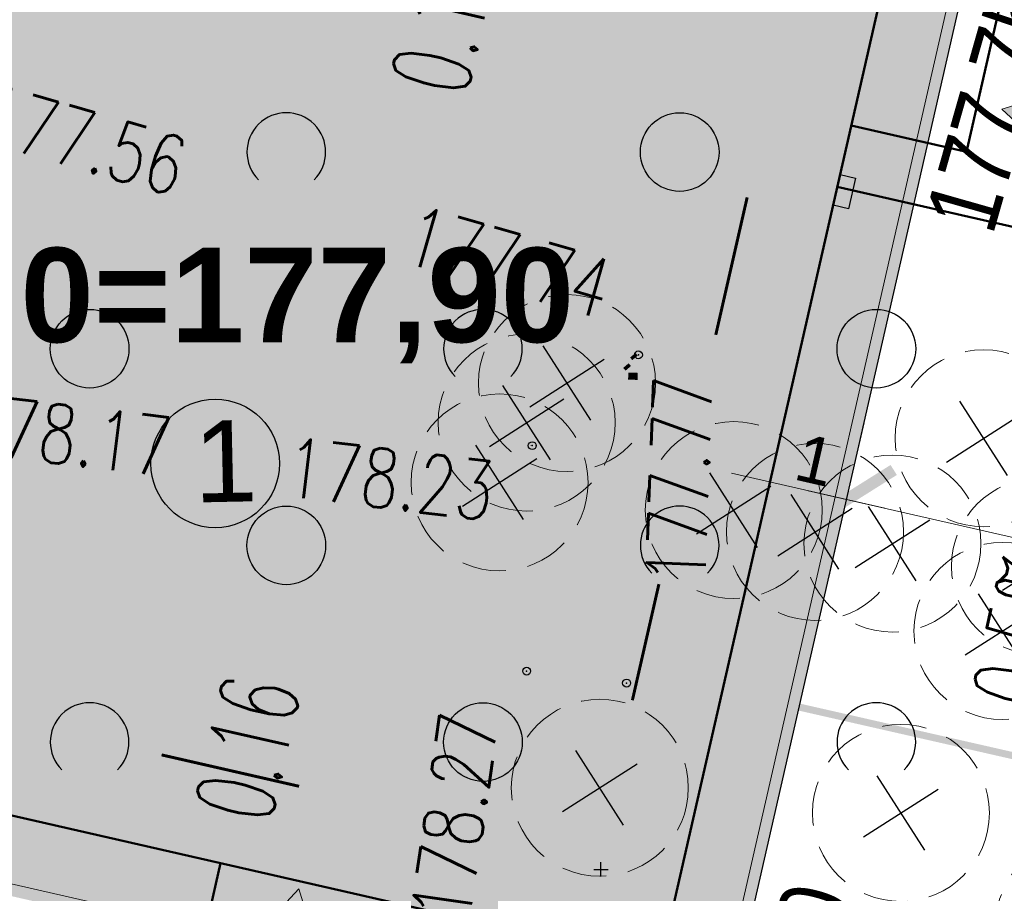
# Model space of a CAD drawing. Header units: metres. Extents: x 964 to 7125, y -212 to 9570.
# Tile 100 of 185: x 1948 to 1960, y 245 to 256. Entities that reach past the tile are written whole.
import ezdxf
from ezdxf import colors
from ezdxf.entities.mleader import LeaderData, LeaderLine
from ezdxf.enums import TextEntityAlignment as Align
from ezdxf.math import Vec2, Vec3

# ---------------------------------------------------------------- set-up
doc = ezdxf.new("R2010")
doc.units = ezdxf.units.M
for name, pattern in [('0', [0]), ('3820', [1.75, 1.25, -0.5]), ('CIĄGłA', [0]), ('DASHED', [0.75, 0.5, -0.25]), ('HIDDEN', [0.375, 0.25, -0.125])]:
    doc.linetypes.add(name, pattern=pattern)
for name, color, linetype, lineweight in [('- AGP-1_OPISY', 7, 'Continuous', 13), ('AGP1_BUDYNKI', 7, 'Continuous', 50), ('AGP1_HATCH', 7, 'Continuous', 5), ('AGP1_koncepcja', 6, 'Continuous', 50), ('AGP1_KRAWEZNIKI GRUBOŚCI', 7, 'Continuous', 15), ('AGP1_KRAWEZNIKI NOWE', 7, 'Continuous', 30), ('AGP1_OPISY', 7, 'Continuous', 13), ('AGP1_WYMIARY', 7, 'Continuous', 15), ('AGP1_ZIELEN', 1, 'Continuous', 15), ('IS', 7, 'Continuous', 15), ('IS-G', 40, 'Continuous', 50), ('IS-G-armatura', 40, 'Continuous', 30), ('IS-G-opis', 46, 'Continuous', 30), ('IS-KD-czysta', 92, 'Continuous', 50), ('IS-KD-opis', 96, 'Continuous', 30), ('IS-KD-opis-rzedne', 96, 'Continuous', 30), ('IS-KS-opis', 36, 'Continuous', 30), ('IS-W', 160, 'Continuous', 50), ('IS-W-opis', 166, 'Continuous', 30), ('PODKŁAD MAPA', 7, 'Continuous', 9), ('ZP_IE', 1, 'Continuous', 9)]:
    doc.layers.add(name, color=color, linetype=linetype, lineweight=lineweight)
for name, color, linetype in [('0S', 7, 'Continuous'), ('Dzialki', 7, 'Continuous'), ('OT_ZagospodarowanieTerenu', 7, 'Continuous'), ('SKARPA2', 7, 'Continuous'), ('WYMIARY', 9, 'Continuous'), ('ZP_strefy oddziaływania', 8, 'HIDDEN'), ('zz-legenda', 7, 'Continuous'), ('zz-odwodnienie', 5, 'Continuous')]:
    doc.layers.add(name, color=color, linetype=linetype)
doc.layers.add('IS-viewport', color=254, linetype='Continuous', lineweight=0, plot=False)
doc.styles.add('ARIAL', font='arial.ttf')
doc.styles.add('IS-0.6', font='simplex.shx', dxfattribs={"width": 0.6})
doc.styles.get("Standard").update_dxf_attribs({"font": 'arial.ttf'})
doc.styles.add('STYL_ARIAL', font='simplex', dxfattribs={"width": 0.75, "oblique": 0.1})
doc.dimstyles.new('z1do1', dxfattribs={"dimtxt": 0.8, "dimasz": 0.5, "dimexe": 0.5, "dimexo": 0.5, "dimgap": 0.2, "dimtad": 1, "dimrnd": 0.05, "dimzin": 0, "dimdsep": 46, "dimtxsty": 'ARIAL', "dimcen": 0.09, "dimazin": 0, "dimtfac": 1, "dimtofl": 0, "dimtmove": 0, "dimatfit": 3, "dimfxl": 1, "dimtolj": 1, "dimtzin": 0, "dimarcsym": 0})

# ---------------------------------------------------------------- blocks, each defined once
blk = doc.blocks.new('OTZK2')
at = {"color": 0}
blk.add_arc((0.5, 0.5), 0.5, 315, 225, dxfattribs=at)
blk = doc.blocks.new('OTZK1')
at = {"color": 0}
blk.add_circle((0.5, 0.5), 0.5, dxfattribs=at)
blk = doc.blocks.new('RTPW02')
at = {"color": 0}
blk.add_circle((0, 0), 0.05, dxfattribs=at)
blk = doc.blocks.new('MDCP 20240606')
at = {"layer": 'Dzialki', "color": 251, "true_color": 0x636466, "const_width": 0.09}
blk.add_lwpolyline([(6592058.62, 5737961.47), (6592005.04, 5737973.66)], dxfattribs=at)
at = {"layer": 'SKARPA2', "color": 252, "linetype": '3820', "true_color": 0x939598, "const_width": 0.09}
for points in [[(6592046.112, 5737952.549), (6592047.705, 5737963.622), (6592047.776, 5737966.488), (6592049.126, 5737967.642), (6592048.975, 5737963.47), (6592048.824, 5737958.691)], [(6592040.485, 5737967.365), (6592047.776, 5737966.488), (6592049.126, 5737967.642), (6592040.573, 5737970.101), (6592040.485, 5737967.365)]]:
    blk.add_lwpolyline(points, dxfattribs=at)
at = {"layer": 'SKARPA2', "color": 252, "true_color": 0x939598, "const_width": 0.09}
for points in [[(6592042.5752, 5737967.1136), (6592042.8556, 5737969.4448)], [(6592044.655, 5737966.8634), (6592044.895, 5737968.8584)], [(6592041.5353, 5737967.2387), (6592041.6856, 5737968.4883)], [(6592046.7348, 5737966.6132), (6592046.9343, 5737968.2721)], [(6592043.6151, 5737966.9885), (6592043.7452, 5737968.07)], [(6592048.5711, 5737967.1677), (6592047.8528, 5737968.0081)], [(6592045.6949, 5737966.7383), (6592045.8048, 5737967.6518)], [(6592049.0823, 5737967.6046), (6592049.054, 5737967.6377)], [(6592048.9669, 5737967.506), (6592048.9967, 5737967.4711)], [(6592049.1161, 5737967.3686), (6592048.9961, 5737967.373)], [(6592049.0995, 5737966.9107), (6592048.939, 5737966.9166)], [(6592047.7747, 5737966.4882), (6592047.7748, 5737966.4897)], [(6592049.083, 5737966.4529), (6592048.5609, 5737966.4718)], [(6592049.0664, 5737965.995), (6592048.7049, 5737966.0081)], [(6592049.0498, 5737965.5371), (6592048.1258, 5737965.5706)], [(6592049.0332, 5737965.0792), (6592048.4707, 5737965.0996)], [(6592049.0167, 5737964.6214), (6592047.7309, 5737964.6679)], [(6592049.0001, 5737964.1635), (6592048.3598, 5737964.1867)], [(6592047.7113, 5737963.8762), (6592048.9886, 5737963.8446)], [(6592048.9835, 5737963.7056), (6592047.7082, 5737963.7518)], [(6592048.968, 5737963.2477), (6592048.3125, 5737963.2684)], [(6592047.6077, 5737962.9458), (6592048.28, 5737962.8491)], [(6592048.9434, 5737962.4712), (6592047.5458, 5737962.5153)], [(6592047.4742, 5737962.018), (6592048.9225, 5737961.8096)], [(6592048.9189, 5737961.6946), (6592048.1767, 5737961.7181)], [(6592047.3408, 5737961.0901), (6592048.1168, 5737960.9785)], [(6592048.8944, 5737960.9181), (6592047.3231, 5737960.9677)]]:
    blk.add_lwpolyline(points, dxfattribs=at)
at = {"layer": 'SKARPA2', "color": 251, "true_color": 0x636466}
for p in [(6592049.126, 5737967.642), (6592047.776, 5737966.488), (6592047.705, 5737963.622), (6592048.975, 5737963.47)]:
    blk.add_point(p, dxfattribs=at)
at = {"layer": 'OT_ZagospodarowanieTerenu', "color": 251, "true_color": 0x636466}
for name, p in [('OTZK2', (6592044.15, 5737969.72)), ('OTZK1', (6592049.15, 5737969.72)), ('OTZK1', (6592041.65, 5737967.22)), ('OTZK2', (6592046.65, 5737967.22)), ('OTZK1', (6592051.65, 5737967.22)), ('OTZK1', (6592044.15, 5737964.72)), ('OTZK2', (6592049.15, 5737964.72)), ('OTZK2', (6592041.65, 5737962.22)), ('OTZK1', (6592046.65, 5737962.22)), ('OTZK2', (6592051.65, 5737962.22))]:
    blk.add_blockref(name, p, dxfattribs=at)
at = {"layer": 'SKARPA2', "color": 251, "true_color": 0x636466}
for p in [(6592049.126, 5737967.642), (6592047.776, 5737966.488), (6592047.705, 5737963.622), (6592048.975, 5737963.47)]:
    blk.add_blockref('RTPW02', p, dxfattribs=at)
at = {"layer": 'SKARPA2', "color": 251, "true_color": 0x636466, "style": 'STYL_ARIAL', "width": 0.75}
for s, rotation, p in [('177.56', 343.96, (6592040.6277, 5737970.1656)), ('177.74', 343.96, (6592046.032, 5737968.6137)), ('178.17', 353.1411, (6592040.4811, 5737966.186)), ('177.77', 87.9272, (6592050.1969, 5737964.7018)), ('178.23', 353.1411, (6592044.5781, 5737965.6272)), ('178.27', 81.8134, (6592047.1963, 5737960.3718))]:
    blk.add_text(s, height=0.75, rotation=rotation, dxfattribs=at).set_placement(p, align=Align.BOTTOM_LEFT)
blk = doc.blocks.new('drzewo_liściaste_symbol')
at = {"layer": 'AGP1_ZIELEN', "color": 11, "lineweight": 30, "true_color": 0xf27172, "transparency": 33554559}
for p, q in [((0.53, -0.53), (-0.53, 0.53)), ((-0.53, -0.53), (0.53, 0.53))]:
    blk.add_line(p, q, dxfattribs=at)
at = {"layer": 'AGP1_ZIELEN', "color": 252, "linetype": 'DASHED', "lineweight": 5, "ltscale": 1.5, "true_color": 0x939598}
blk.add_circle((0, 0), 1.5, dxfattribs=at)
blk = doc.blocks.new('DRZEWA DO WYCINKI 20240606')
at = {"layer": 'AGP1_ZIELEN', "lineweight": 9, "xscale": 0.75, "yscale": 0.75, "zscale": 0.75, "rotation": 347.6011741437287}
for p in [(2234.264, 215.565), (2233.751, 215.062), (2239.56, 214.863), (2233.407, 214.302), (2236.383, 213.95), (2237.416, 213.673), (2238.401, 213.524), (2240.275, 213.234), (2239.799, 212.413), (2234.681, 210.42), (2238.508, 210.1), (2240.838, 208.67)]:
    blk.add_blockref('drzewo_liściaste_symbol', p, dxfattribs=at)
blk = doc.blocks.new('*D142')
at = {"layer": 'Defpoints', "color": 0, "transparency": 16777216}
for p in [(1955.096, 244.837), (1955.558, 242.892)]:
    blk.add_point(p, dxfattribs=at)
at = {"layer": 'zz-legenda', "color": 0, "lineweight": -2, "transparency": 16777216}
for p, q in [((1955.006, 244.837), (1955.186, 244.837)), ((1955.096, 244.747), (1955.096, 244.927)), ((1956.177, 240.282), (1955.673, 242.405))]:
    blk.add_line(p, q, dxfattribs=at)
at = {"layer": 'zz-legenda', "color": 0, "transparency": 16777216}
blk.add_solid([(1955.754, 242.425), (1955.592, 242.386), (1955.558, 242.892)], dxfattribs=at)
at = {"layer": 'zz-legenda', "color": 0, "transparency": 16777216, "insert": (1956.568, 241.24), "char_height": 0.8, "attachment_point": 5, "rotation": 283.3515, "style": 'ARIAL'}
blk.add_mtext('\\A1;R2', dxfattribs=at)
blk = doc.blocks.new('TP_20250415')
at = {"color": 2, "linetype": '0', "lineweight": 30, "ltscale": 0.1}
blk.add_open_spline([(21.827, -19.231, 0), (22.097, -18.149, 0), (23.903, -10.907, 0), (8.957, -6.346, 0), (6.271, 2.065, 0), (2.985, 5.865, 0), (3.787, 6.69, 0), (4.083, 6.993, 0)], degree=3, knots=[0, 0, 0, 0, 3.201083, 21.422723, 30.578449, 32.539306, 33.682043, 33.682043, 33.682043, 33.682043], dxfattribs=at)
at = {"layer": 'AGP1_koncepcja', "color": 2, "linetype": 'DASHED', "lineweight": 30, "ltscale": 2}
blk.add_open_spline([(21.625, -19.18, 0), (21.953, -18.171, 0), (23.144, -10.442, 0), (8.538, -6.858, 0), (6.083, 2.281, 0), (2.681, 5.963, 0), (3.637, 6.879, 0), (3.902, 7.152, 0)], degree=3, knots=[0, 0, 0, 0, 3.183067, 21.404707, 30.560433, 32.52129, 33.664026, 33.664026, 33.664026, 33.664026], dxfattribs=at)
blk = doc.blocks.new('STRZAŁKA EWAKUACJA WEJŚCIE')
at = {"layer": 'AGP1_OPISY', "ltscale": 0.05}
blk.add_hatch(color=256, dxfattribs=at).paths.add_polyline_path([(0, 0), (-1.171, -0.563), (-1.073, 0.732)])
at = {"layer": 'AGP1_OPISY'}
blk.add_lwpolyline([(0, 0), (-1.171, -0.563), (-1.073, 0.732)], close=True, dxfattribs=at)
blk = doc.blocks.new('_ArchTick')
at = {"layer": 'WYMIARY', "color": 0, "linetype": 'Continuous', "const_width": 0.15}
blk.add_lwpolyline([(-0.5, -0.5), (0.5, 0.5)], dxfattribs=at)
blk = doc.blocks.new('*U131')
at = {"color": 0, "linetype": 'Continuous', "lineweight": -2}
blk.add_lwpolyline([(-0.07, 1.042), (-0.515, -0.908), (-0.536, 0.122)], dxfattribs=at)
at = {"layer": 'IS-viewport'}
blk.add_line((-0.223, -0.975), (0.223, 0.975), dxfattribs=at)
at = {"color": 0, "linetype": 'Continuous', "lineweight": -2, "style": 'IS-0.6', "width": 0.6}
blk.add_attdef('OPIS-P', (0.041, 1.529), '', height=1, rotation=77.143, dxfattribs=at)
blk.add_attdef('OPIS-POD', text='', height=1, rotation=77.143, dxfattribs=at).set_placement((0.292, -0.067), align=Align.TOP_CENTER)
blk.add_attdef('OPIS-L', text='', height=1, rotation=77.143, dxfattribs=at).set_placement((-0.626, -1.396), align=Align.RIGHT)
blk = doc.blocks.new('_None', base_point=(2.5, 0))
blk = doc.blocks.new('IS-opis-studni-P-0.6')
at = {"color": 0, "linetype": 'Continuous', "lineweight": 15, "transparency": 16777216}
blk.add_line((0, 0), (3.5, 0), dxfattribs=at)
at = {"color": 0, "linetype": 'Continuous', "lineweight": -2, "transparency": 16777216, "style": 'IS-0.6', "width": 0.6}
for p in [(1.75, 0.25), (1.75, -1.25), (1.75, -2.5)]:
    blk.add_attdef('000,00', text='', height=1, dxfattribs=at).set_placement(p, align=Align.CENTER)
blk.add_attdef('S0', text='', height=1.25, dxfattribs=at).set_placement((3.75, 0), align=Align.MIDDLE_LEFT)
blk = doc.blocks.new('opracowanie drogowe 20250115 konstantynów')
at = {"layer": 'zz-odwodnienie', "char_height": 0.9, "width": 5.78409, "attachment_point": 1, "rotation": 74.1295}
for s, insert in [('{\\fArial Narrow|b0|i0|c238|p34;177,75}', (1959.208, 253.126)), ('{\\fArial Narrow|b0|i0|c238|p34;177,70}', (1956.597, 241.687)), ('{\\fArial Narrow|b0|i0|c238|p34;177,70}', (1956.597, 241.687)), ('{\\fArial Narrow|b0|i0|c238|p34;177,70}', (1956.597, 241.687))]:
    blk.add_mtext(s, dxfattribs=dict(at, insert=insert))
at = {"layer": 'zz-odwodnienie', "insert": (1947.718, 252.738), "char_height": 1.2, "width": 5.78409, "attachment_point": 1}
blk.add_mtext('{\\fArial|b1|i0|c238|p34;0=177,90}', dxfattribs=at)
blk.add_mtext('{\\fArial|b1|i0|c238|p34;0=177,90}', dxfattribs=at)
blk.add_mtext('{\\fArial|b1|i0|c238|p34;0=177,90}', dxfattribs=at)
at = {"layer": 'zz-legenda'}
dim = blk.add_radius_dim(center=(1955.096, 244.837), mpoint=(1955.558, 242.892), dimstyle='z1do1', override={"dimdec": 0}, dxfattribs=at)
dim.commit()
dim.dimension.update_dxf_attribs({"geometry": '*D142', "text_midpoint": (1956.568, 241.24)})
blk = doc.blocks.new('IS_2025-10-21')
at = {"layer": 'IS-G'}
blk.add_line((1960.538, 252.957), (1958.1, 253.513), dxfattribs=at)
at = {"layer": 'IS-G-armatura'}
blk.add_lwpolyline([(1958.331, 253.625), (1958.242, 253.235), (1958.047, 253.28), (1958.136, 253.669)], close=True, dxfattribs=at)
at = {"layer": 'IS-KD-czysta', "ltscale": 2}
blk.add_line((1950.261, 244.916), (1949.815, 242.966), dxfattribs=at)
at = {"layer": 'IS-W'}
for p, q in [((1960.875, 258.931), (1959.741, 253.96)), ((1959.741, 253.96), (1958.278, 254.293))]:
    blk.add_line(p, q, dxfattribs=at)
at = {"layer": 'IS-KD-opis'}
ref = blk.add_blockref('*U131', (1961.825, 250.058), dxfattribs=at)
ref.add_attrib('OPIS-P', '0.20', (1961.866, 251.587), dxfattribs={"layer": '0', "color": 0, "linetype": 'Continuous', "lineweight": -2, "height": 1, "rotation": 77.143, "style": 'IS-0.6', "width": 0.6})
ref.add_attrib('OPIS-L', '0.5%', dxfattribs={"layer": '0', "color": 0, "linetype": 'Continuous', "lineweight": -2, "height": 1, "rotation": 77.143, "style": 'IS-0.6', "width": 0.6}).set_placement((1961.198, 248.663), align=Align.RIGHT)
at = {"layer": 'IS-KD-opis', "style": 'IS-0.6', "width": 0.6}
blk.add_text('0.16', height=1, rotation=77.143, dxfattribs=at).set_placement((1950.893, 245.386))
at = {"layer": 'IS-KS-opis', "style": 'IS-0.6', "width": 0.6}
blk.add_text('0.16', height=1, rotation=77.143, dxfattribs=at).set_placement((1953.383, 254.631))
at = {"layer": 'IS-G-opis'}
ml = blk.add_multileader_mtext('Standard', dxfattribs=at)
ml.set_content('SG2', color=256, style='IS-0.6')
ml.set_leader_properties(linetype='Continuous', lineweight=9)
ml.set_arrow_properties(name='NONE')
ml.build(insert=Vec2(0, 0))
ml.multileader.update_dxf_attribs({"has_dogleg": 0, "text_left_attachment_type": 6, "text_right_attachment_type": 6, "dogleg_length": 0, "arrow_head_size": 0.25})
ctx = ml.context
ctx.base_point, ctx.char_height, ctx.arrow_head_size, ctx.landing_gap_size, ctx.plane_origin = Vec3(1966.562, 246.535), 1, 0.25, 0.25, Vec3(1939.692, 263.705)
ctx.left_attachment, ctx.right_attachment = 6, 6
notes = []
notes.append((ctx, [(0, (1, 1, 0), (1966.562, 246.535), (1, 0), 0, [(0, [(1958.217, 253.34)], 0, [])])]))
ctx.mtext.insert, ctx.mtext.rotation, ctx.mtext.line_spacing_style, ctx.mtext.flow_direction = Vec3(1966.812, 247.735), 6.283185, 2, 5
at = {"layer": 'IS-KD-opis-rzedne'}
ml = blk.add_multileader_block('Standard', dxfattribs=at)
ml.set_content('IS-opis-studni-P-0.6', color=256)
ml.set_attribute('S0', 'D12', width=0)
ml.set_attribute('000,00', '177,78', width=0)
ml.set_attribute('000,00', '176,33', width=0)
ml.set_attribute('000,00', '', width=0)
ml.set_leader_properties(linetype='Continuous', lineweight=9)
ml.set_arrow_properties(name='NONE')
ml.build(insert=Vec2(0, 0))
ml.multileader.update_dxf_attribs({"has_dogleg": 0, "text_left_attachment_type": 6, "text_right_attachment_type": 6, "dogleg_length": 0, "arrow_head_size": 5, "block_connection_type": 1})
ctx = ml.context
ctx.base_point, ctx.char_height, ctx.arrow_head_size, ctx.landing_gap_size, ctx.plane_origin = Vec3(1965.211, 240.978), 20, 5, 5, Vec3(1942.494, 248.024)
ctx.left_attachment, ctx.right_attachment, ctx.text_align_type, ctx.attachment_type = 6, 6, 2, 1
notes.append((ctx, [(1, (1, 1, 0), (1965.211, 240.978), (1, 0), 0, [(0, [(1936.273, 251.131)], 0, [])])]))
ctx.block.insert = Vec3(1965.211, 240.978)
at = {"layer": 'IS-W-opis'}
ml = blk.add_multileader_mtext('Standard', dxfattribs=at)
ml.set_content('W7', color=256, style='IS-0.6')
ml.set_leader_properties(linetype='Continuous', lineweight=9)
ml.set_arrow_properties(name='NONE')
ml.build(insert=Vec2(0, 0))
ml.multileader.update_dxf_attribs({"has_dogleg": 0, "text_left_attachment_type": 6, "text_right_attachment_type": 6, "dogleg_length": 0, "arrow_head_size": 0.25})
ctx = ml.context
ctx.base_point, ctx.char_height, ctx.arrow_head_size, ctx.landing_gap_size, ctx.plane_origin = Vec3(1967.347, 250.4), 1, 0.25, 0.25, Vec3(1916.139, 253.013)
ctx.left_attachment, ctx.right_attachment = 6, 6
notes.append((ctx, [(0, (1, 1, 0), (1967.347, 250.4), (1, 0), 0, [(0, [(1959.741, 253.96)], 0, [])])]))
ctx.mtext.insert, ctx.mtext.rotation, ctx.mtext.line_spacing_style, ctx.mtext.flow_direction = Vec3(1967.597, 251.6), 6.283185, 2, 5
for ctx, leaders in notes:
    for number, flags, end, landing, length, lines in leaders:
        leader = LeaderData()
        leader.index, (leader.has_last_leader_line, leader.has_dogleg_vector, leader.attachment_direction) = number, flags
        leader.last_leader_point, leader.dogleg_vector, leader.dogleg_length = Vec3(end), Vec3(landing), length
        for number, points, colour, breaks in lines:
            line = LeaderLine()
            line.index, line.vertices, line.color, line.breaks = number, Vec3.list(points), colors.encode_raw_color(colour), breaks
            leader.lines.append(line)
        ctx.leaders.append(leader)
blk = doc.blocks.new('A$C273a521e')
at = {"layer": 'IS'}
blk.add_blockref('IS_2025-10-21', (-1902.907, -313.015), dxfattribs=at)

msp = doc.modelspace()

# ---------------------------------------------------------------- hatches: boundary and pattern name
at = {"layer": 'AGP1_HATCH', "transparency": 33554625}
h = msp.add_hatch(dxfattribs=at)
h.set_pattern_fill('GRASS', color=64, scale=0.02)
edge = h.paths.add_edge_path()
edge.add_line((1918.027, 281.175), (1917.733, 280.104))
edge.add_arc((1955.219, 442.4), 166.569, 256.99439, 258.15001)
edge.add_line((1921.014, 279.381), (1921.294, 279.32))
edge.add_line((1921.294, 279.32), (1921.412, 279.868))
edge.add_line((1921.412, 279.868), (1923.034, 279.518))
edge.add_line((1923.034, 279.518), (1922.916, 278.971))
edge.add_line((1922.916, 278.971), (1933.465, 276.699))
edge.add_line((1933.465, 276.699), (1934.496, 277.431))
edge.add_line((1934.496, 277.431), (1918.027, 281.175))
edge = h.paths.add_edge_path()
edge.add_line((1934.496, 277.431), (1933.465, 276.699))
edge.add_line((1933.465, 276.699), (1961.673, 270.625))
edge.add_arc((1959.178, 261.982), 8.996, -9.9, 73.8971, ccw=False)
edge.add_line((1968.04, 260.435), (1961.28, 230.82))
edge.add_line((1961.28, 230.82), (1960.644, 230.965))
edge.add_line((1960.644, 230.965), (1959.265, 224.923))
edge.add_line((1959.265, 224.923), (1955.033, 225.889))
edge.add_line((1955.033, 225.889), (1956.408, 231.912))
edge.add_line((1956.408, 231.912), (1953.023, 230.989))
edge.add_line((1953.023, 230.989), (1949.226, 231.856))
edge.add_line((1949.226, 231.856), (1948.815, 230.055))
edge.add_line((1948.815, 230.055), (1944.094, 231.129))
edge.add_line((1944.094, 231.129), (1944.506, 232.933))
edge.add_line((1944.506, 232.933), (1938.433, 234.319))
edge.add_line((1938.433, 234.319), (1936.698, 235.491))
edge.add_arc((1936.199, 234.803), 0.85, 53.9932, 167.1431)
edge.add_line((1935.37, 234.992), (1934.079, 229.338))
edge.add_line((1934.079, 229.338), (1929.936, 230.283))
edge.add_line((1929.936, 230.283), (1930.303, 231.892))
edge.add_line((1930.303, 231.892), (1911.146, 236.264))
edge.add_line((1911.146, 236.264), (1911.146, 236.264))
edge.add_line((1911.146, 236.264), (1911.58, 238.166))
edge.add_line((1911.58, 238.166), (1907.68, 239.056))
edge.add_line((1907.68, 239.056), (1908.392, 242.175))
edge.add_line((1908.392, 242.175), (1913.603, 262.804))
edge.add_arc((1910.839, 263.502), 2.85, 345.8235, 357.6929)
edge.add_line((1913.687, 263.387), (1913.781, 265.726))
edge.add_line((1913.781, 265.726), (1905.257, 234.685))
edge.add_line((1905.257, 234.685), (1959.667, 222.315))
edge.add_line((1959.667, 222.315), (1970.727, 269.195))
edge.add_line((1970.727, 269.195), (1934.496, 277.431))
at = {"layer": 'AGP1_HATCH', "true_color": 0x636466, "transparency": 33554477}
h = msp.add_hatch(color=251, dxfattribs=at)
h.dxf.hatch_style = 1
h.paths.add_polyline_path([(1943.285, 259.385), (1958.64, 255.88), (1955.847, 243.641), (1940.492, 247.145)], flags=16)
edge = h.paths.add_edge_path(flags=16)
edge.add_line((1946.791, 266.431), (1946.646, 265.797))
edge.add_line((1946.646, 265.797), (1941.089, 267.066))
edge.add_line((1941.089, 267.066), (1941.234, 267.7))
edge.add_arc((1942.063, 267.51), 0.85, 77.143, 167.143, ccw=False)
edge.add_line((1942.252, 268.339), (1946.152, 267.449))
edge.add_arc((1945.962, 266.62), 0.85, -12.857, 77.143, ccw=False)
edge = h.paths.add_edge_path()
edge.add_line((1959.782, 256.389), (1950.111, 258.596))
edge.add_line((1950.111, 258.596), (1950.589, 260.692))
edge.add_line((1950.589, 260.692), (1955.045, 259.675))
edge.add_line((1955.045, 259.675), (1956.269, 265.073))
edge.add_arc((1956.02, 264.151), 0.955, 74.8696, 168.3871)
edge.add_line((1955.084, 264.343), (1954.237, 260.629))
edge.add_line((1954.237, 260.629), (1946.047, 262.498))
edge.add_line((1946.047, 262.498), (1946.937, 266.398))
edge.add_arc((1945.962, 266.62), 1, 347.143, 437.143)
edge.add_line((1946.185, 267.595), (1942.285, 268.485))
edge.add_arc((1942.063, 267.51), 1, 77.143, 167.143)
edge.add_line((1941.088, 267.733), (1940.91, 266.953))
edge.add_line((1940.91, 266.953), (1945.784, 265.84))
edge.add_line((1945.784, 265.84), (1944.427, 259.893))
edge.add_line((1944.427, 259.893), (1940.543, 260.78))
edge.add_arc((1940.321, 259.783), 1.022, 77.4136, 166.3038)
edge.add_line((1939.328, 260.025), (1937.296, 251.12))
edge.add_arc((1941.201, 250.098), 4.037, 165.3349, 256.6502)
edge.add_line((1940.269, 246.17), (1954.657, 242.887))
edge.add_arc((1955.096, 244.837), 1.999, 257.3113, 345.5302)
edge.add_line((1957.032, 244.337), (1959.782, 256.389))
at = {"layer": 'AGP1_HATCH', "true_color": 0xf8991e, "transparency": 33554579}
h = msp.add_hatch(color=30, dxfattribs=at)
h.dxf.hatch_style = 1
h.paths.add_polyline_path([(1940.492, 247.145), (1955.847, 243.641), (1958.64, 255.88), (1943.285, 259.385)])

# ---------------------------------------------------------------- linework, layer by layer
at = {"layer": '- AGP-1_OPISY', "color": 18, "lineweight": 18, "true_color": 0x000000}
msp.add_lwpolyline([(1940.492, 247.145), (1943.285, 259.385), (1946.717, 258.601), (1958.133, 255.996), (1958.64, 255.88), (1955.847, 243.641), (1940.492, 247.145)], dxfattribs=at)
at = {"layer": 'AGP1_BUDYNKI', "linetype": 'CIĄGłA'}
msp.add_lwpolyline([(1955.847, 243.641), (1940.492, 247.145), (1943.285, 259.385), (1943.285, 259.385), (1958.64, 255.88), (1955.847, 243.641)], dxfattribs=at)
at = {"layer": 'AGP1_KRAWEZNIKI GRUBOŚCI'}
msp.add_lwpolyline([(1945.931, 265.807), (1944.54, 259.714), (1940.517, 260.632, 0.423891), (1939.465, 259.95), (1939.459, 259.922), (1937.442, 251.084, 0.421112), (1940.303, 246.317), (1954.69, 243.033, 0.404777), (1956.886, 244.373), (1959.603, 256.276), (1949.931, 258.483), (1950.476, 260.872), (1954.932, 259.855), (1956.095, 264.951, 0.375487), (1955.231, 264.311), (1954.35, 260.449), (1950.547, 261.317)], format="xyb", dxfattribs=at)
at = {"layer": 'AGP1_KRAWEZNIKI NOWE', "color": 18, "linetype": 'CIĄGłA', "true_color": 0x000000}
msp.add_line((1957.032, 244.337), (1959.749, 256.242), dxfattribs=at)
at = {"layer": 'AGP1_OPISY', "const_width": 0.0379}
for points in [[(1956.556, 251.632), (1956.955, 253.379)], [(1955.496, 246.987), (1955.833, 248.463)], [(1949.512, 246.292), (1951.259, 245.893)]]:
    msp.add_lwpolyline(points, dxfattribs=at)
at = {"layer": 'AGP1_OPISY', "linetype": 'Continuous', "lineweight": 30}
msp.add_circle((1950.193, 249.997), 0.817, dxfattribs=at)
at = {"layer": 'AGP1_WYMIARY', "linetype": 'CIĄGłA', "lineweight": 0}
for p, q in [((1958.219, 249.538), (1958.441, 250.513)), ((1957.244, 249.76), (1957.021, 248.785)), ((1958.219, 249.538), (1957.996, 248.563))]:
    msp.add_line(p, q, dxfattribs=at)
at = {"layer": 'AGP1_WYMIARY', "color": 7, "linetype": 'CIĄGłA', "lineweight": 0}
for p, q in [((1956.756, 249.872), (1958.706, 249.427)), ((1957.731, 249.649), (1965.53, 247.869))]:
    msp.add_line(p, q, dxfattribs=at)
at = {"layer": 'ZP_strefy oddziaływania', "ltscale": 2}
msp.add_lwpolyline([(1978.757, 222.935), (1979.213, 224.907, 0.414214), (1956.748, 260.898), (1949.71, 262.526, 0.414214), (1913.719, 240.061), (1913.263, 238.089, 0.414214), (1935.728, 202.099), (1942.766, 200.47, 0.414214)], format="xyb", close=True, dxfattribs=at)
at = {"layer": 'ZP_strefy oddziaływania', "ltscale": 2, "elevation": 0}
msp.add_lwpolyline([(1953.743, 260.857), (1952.183, 261.213, 0.414214), (1916.259, 238.641), (1916.115, 238.007, 0.414214), (1938.687, 202.083), (1940.247, 201.727, 0.414214), (1976.17, 224.3), (1976.315, 224.933, 0.414214)], format="xyb", close=True, dxfattribs=at)

# ---------------------------------------------------------------- block references
at = {"layer": '0S', "linetype": 'CIĄGłA'}
msp.add_blockref('DRZEWA DO WYCINKI 20240606', (-279.599, 35.454), dxfattribs=at)
at = {"layer": 'AGP1_OPISY', "zscale": 0.6000000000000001}
for p, xscale, yscale, rotation in [((1960.193, 254.499), 0.6000000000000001, 0.6000000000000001, 171.4426839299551), ((1951.255, 244.589), -0.6000000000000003, 0.6000000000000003, 252.8432862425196)]:
    msp.add_blockref('STRZAŁKA EWAKUACJA WEJŚCIE', p, dxfattribs=dict(at, xscale=xscale, yscale=yscale, rotation=rotation))
at = {"layer": 'AGP1_WYMIARY', "color": 7, "linetype": 'CIĄGłA', "lineweight": 0}
for p, rotation in [((1957.244, 249.76), 167.1430786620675), ((1958.219, 249.538), 347.1430786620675), ((1958.219, 249.538), 167.1430786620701)]:
    msp.add_blockref('_ArchTick', p, dxfattribs=dict(at, rotation=rotation))
at = {"layer": 'PODKŁAD MAPA', "linetype": 'ByBlock'}
msp.add_blockref('MDCP 20240606', (-6590093.553, -5737716.265), dxfattribs=at)
at = {"layer": 'WYMIARY', "color": 3}
msp.add_blockref('A$C273a521e', (1902.907, 313.015), dxfattribs=at)
at = {"layer": 'ZP_IE'}
msp.add_blockref('TP_20250415', (1925.846, 250.604, 0), dxfattribs=at)
at = {"layer": 'zz-odwodnienie'}
msp.add_blockref('opracowanie drogowe 20250115 konstantynów', (0, 0), dxfattribs=at)

# ---------------------------------------------------------------- texts
at = {"layer": 'AGP1_OPISY', "linetype": 'Continuous', "lineweight": 30, "insert": (1949.909, 250.537), "char_height": 1.037, "width": 0.84164, "attachment_point": 1, "rotation": 1.2105, "style": 'ARIAL'}
msp.add_mtext('1', dxfattribs=at)
at = {"layer": 'AGP1_WYMIARY', "color": 7, "linetype": 'CIĄGłA', "lineweight": 0, "insert": (1957.82, 250.04), "char_height": 0.6, "attachment_point": 5, "rotation": 347.1431, "style": 'ARIAL'}
msp.add_mtext('\\A1;1', dxfattribs=at)

doc.saveas('drawing.dxf')
